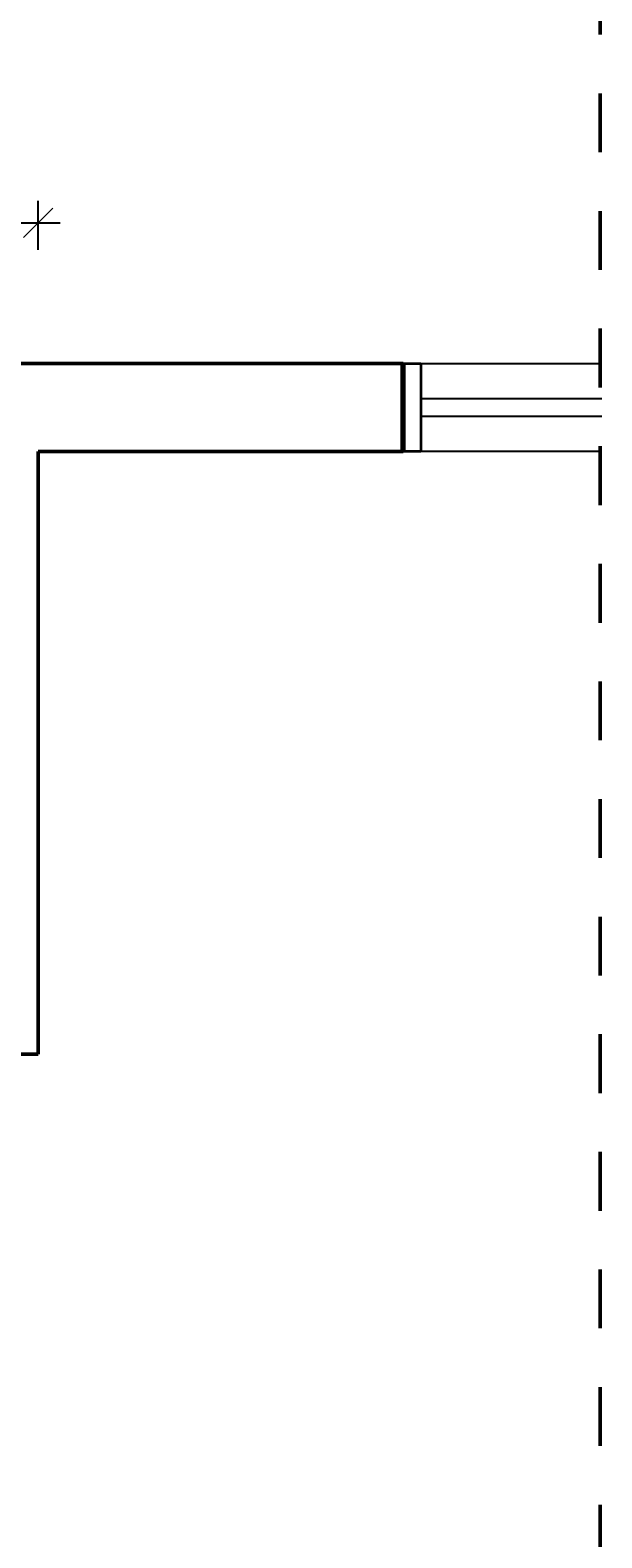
# Model space of a CAD drawing. Header units: metres. Extents: x -69 to 570, y -81 to 66.
# Tile 22 of 33: x 1.844 to 2.815, y -4.439 to -1.875. Entities that reach past the tile are written whole.
import ezdxf

# ---------------------------------------------------------------- set-up
doc = ezdxf.new("R2010")
doc.units = ezdxf.units.M
doc.linetypes.add('_Traço Ponto', pattern=[0.015, 0.01, -0.0025, 0, -0.0025])
for name, color, linetype, lineweight in [('A-ANNO-DIMS', 211, 'Continuous', 9), ('A-DETL', 90, 'Continuous', 25), ('A-GLAZ', 151, 'Continuous', 25), ('A-WALL', 113, 'Continuous', 25)]:
    doc.layers.add(name, color=color, linetype=linetype, lineweight=lineweight)
doc.styles.add('Arial_5', font='arial.ttf', dxfattribs={"height": 0.036882})
doc.dimstyles.new('Diagonal_-_1_50mm_Arial_1', dxfattribs={"dimscale": 0.3048, "dimtxt": 0.0375, "dimasz": 0.164042, "dimexe": 0.123031, "dimexo": 0.0625, "dimgap": 0.012303, "dimtad": 1, "dimdec": 1, "dimlfac": 100, "dimrnd": 0.1, "dimdsep": 46, "dimtxsty": 'Arial_5', "dimblk1": 'OBLIQUE', "dimblk2": 'OBLIQUE', "dimsah": 1, "dimcen": 0.09, "dimdle": 0.123031, "dimazin": 0, "dimtfac": 1, "dimtdec": 4, "dimtix": 1, "dimtmove": 0, "dimatfit": 3, "dimfxl": 0.246063, "dimfxlon": 1, "dimtvp": 1, "dimtolj": 1, "dimtzin": 0, "dimarcsym": 2})

# ---------------------------------------------------------------- blocks, each defined once
blk = doc.blocks.new('_Oblique')
at = {"color": 0, "linetype": 'ByBlock', "lineweight": -2}
blk.add_line((-0.5, -0.5), (0.5, 0.5), dxfattribs=at)

msp = doc.modelspace()

# ---------------------------------------------------------------- linework, layer by layer
at = {"layer": 'A-DETL', "color": 251, "linetype": '_Traço Ponto', "lineweight": 50}
msp.add_line((2.8126, 0.8169), (2.8126, -11.1421), dxfattribs=at)
at = {"layer": 'A-GLAZ', "color": 251, "lineweight": 35}
for p, q in [((2.4776, -2.4421), (2.5076, -2.4421)), ((2.5076, -2.4421), (2.5076, -2.5921)), ((2.5076, -2.5921), (2.4776, -2.5921))]:
    msp.add_line(p, q, dxfattribs=at)
at = {"layer": 'A-GLAZ', "color": 251, "lineweight": 50}
msp.add_line((2.4776, -2.5921), (2.4776, -2.4421), dxfattribs=at)
at = {"layer": 'A-GLAZ', "color": 251}
for p, q in [((2.5076, -2.4421), (2.8154, -2.4421)), ((2.5076, -2.5321), (2.5076, -2.5021)), ((2.5076, -2.5021), (2.8154, -2.5021)), ((2.5076, -2.5321), (2.8154, -2.5321)), ((2.8154, -2.5921), (2.5076, -2.5921))]:
    msp.add_line(p, q, dxfattribs=at)
at = {"layer": 'A-WALL', "color": 251, "lineweight": 50}
for p, q in [((2.4776, -2.4421), (1.4276, -2.4421)), ((1.8576, -3.6171), (1.8576, -2.5921)), ((1.8576, -2.5921), (2.4776, -2.5921)), ((1.3826, -3.6171), (1.8576, -3.6171))]:
    msp.add_line(p, q, dxfattribs=at)
at = {"layer": 'A-WALL', "color": 251, "lineweight": 70}
msp.add_line((2.4776, -2.5921), (2.4776, -2.4421), dxfattribs=at)

# ---------------------------------------------------------------- dimensions: what is measured, and where the dimension line sits
at = {"layer": 'A-ANNO-DIMS'}
msp.add_linear_dim(base=(1.8576, -2.2033), p1=(1.7076, -2.2783), p2=(1.8576, -2.2783), dimstyle='Diagonal_-_1_50mm_Arial_1', override={"dimpost": '<>', "dimfxl": 0.15}, dxfattribs=at).render()

doc.saveas('drawing.dxf')
